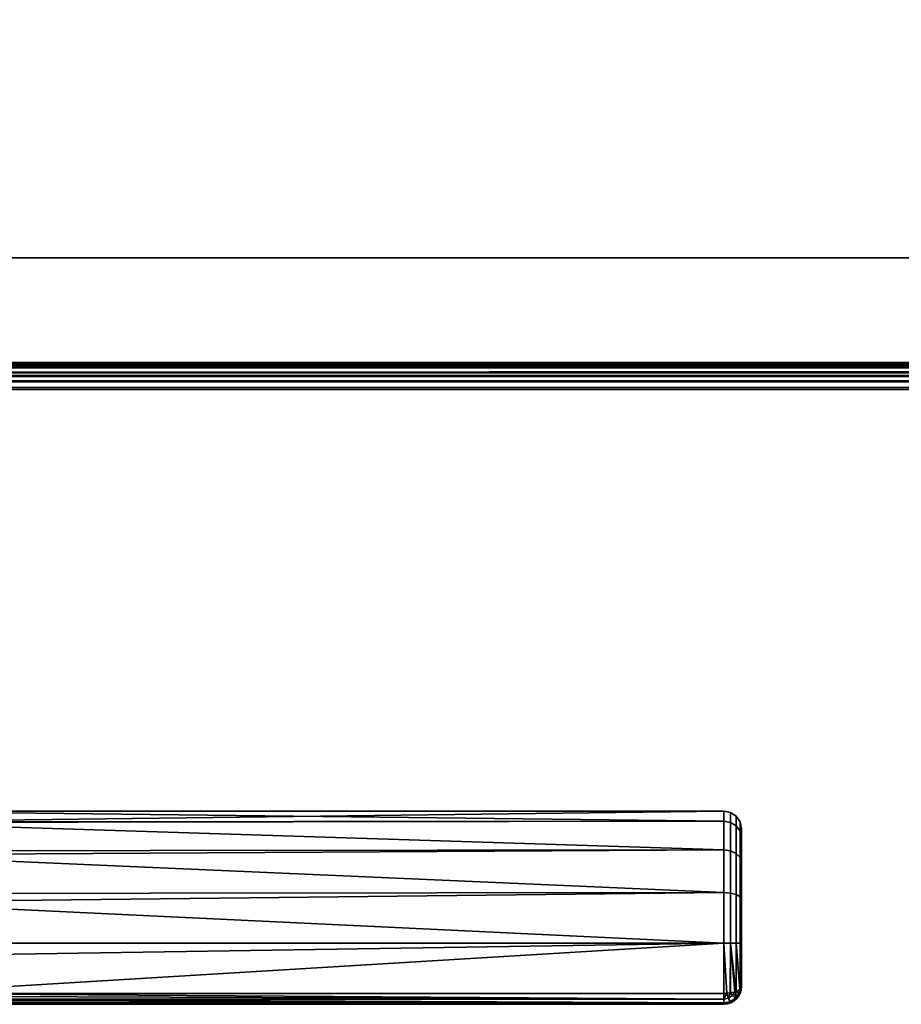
# Model space of a CAD drawing. Header units: millimetres. Extents: x -603 to 3703, y -120 to 193.
# Tile 81 of 152: x -301 to -201, y -120 to -8. Entities that reach past the tile are written whole.
import ezdxf

# ---------------------------------------------------------------- set-up
doc = ezdxf.new("R2010")
doc.units = ezdxf.units.MM
doc.layers.add('151', color=7, linetype='Continuous', true_color=0xffffff)

# ---------------------------------------------------------------- blocks, each defined once
blk = doc.blocks.new('UG_SURFACE_001')
at = {"layer": '151', "color": 252, "linetype": 'Continuous', "lineweight": 35}
for points in [[(602.5, -35, 2213), (602.5, 174.4, 2213), (-602.5, 174.4, 2213), (-602.5, -35, 2213)], [(-452.5, -35, 2063), (-452.5, 174.4, 2063), (452.5, 174.4, 2063), (452.5, -35, 2063)], [(602.5, -35, 2213), (-602.5, -35, 2213), (-452.5, -35, 2063), (452.5, -35, 2063)]]:
    blk.add_3dface(points, dxfattribs=at)
blk = doc.blocks.new('UG_SURFACE_008')
at = {"layer": '151', "color": 43, "linetype": 'Continuous', "lineweight": 35}
for points in [[(-409, -49, 2017), (409, -49, 2017), (409, 0, 2017), (-409, 0, 2017)], [(-409, -47), (-409, -2), (409, -2), (409, -47)], [(-409, -49, 2), (-409, -47), (409, -47), (409, -49, 2)], [(-344, -49, 1190), (-318, -49, 1186.5), (409, -49, 2017), (-409, -49, 2017)], [(-318, -49, 951.5), (-344, -49, 948), (-409, -49, 2), (409, -49, 2)], [(409, -49, 2), (409, -49, 2017), (-318, -49, 1186.5), (-318, -49, 951.5)], [(-221, -99.14, 1098.25), (-319, -99.22, 1098.27), (-319, -98, 1104)], [(-221, -98, 1104), (-319, -98, 1104), (-319, -99.22, 1109.73)], [(-319, -99.22, 1109.73), (-221, -99.14, 1109.75), (-221, -98, 1104)], [(-319, -98, 1104), (-221, -98, 1104), (-221, -99.14, 1098.25)], [(-220.23, -99.28, 1109.69), (-220.23, -98.15, 1104), (-221, -98, 1104), (-221, -99.14, 1109.75)], [(-220.23, -98.15, 1104), (-220.23, -99.28, 1098.31), (-221, -99.14, 1098.25), (-221, -98, 1104)], [(-219.59, -99.69, 1109.52), (-219.59, -98.59, 1104), (-220.23, -98.15, 1104), (-220.23, -99.28, 1109.69)], [(-219.59, -98.59, 1104), (-219.59, -99.69, 1098.48), (-220.23, -99.28, 1098.31), (-220.23, -98.15, 1104)], [(-219.15, -100.28, 1109.27), (-219.15, -99.23, 1104), (-219.59, -98.59, 1104), (-219.59, -99.69, 1109.52)], [(-219.15, -99.23, 1104), (-219.15, -100.28, 1098.73), (-219.59, -99.69, 1098.48), (-219.59, -98.59, 1104)], [(-319, -99.3, 1097.9), (-221, -99.14, 1098.25), (-221, -102.4, 1093.38)], [(-221, -99.14, 1109.75), (-319, -99.22, 1109.73), (-319, -99.3, 1110.1)], [(-319, -99.3, 1110.1), (-221, -102.4, 1114.62), (-221, -99.14, 1109.75)], [(-319, -99.3, 1097.9), (-319, -99.22, 1098.27), (-221, -99.14, 1098.25)], [(-221, -102.4, 1093.38), (-319, -102.52, 1093.47), (-319, -99.3, 1097.9)], [(-319, -99.3, 1110.1), (-319, -102.52, 1114.53), (-221, -102.4, 1114.62)], [(-220.23, -102.51, 1114.51), (-220.23, -99.28, 1109.69), (-221, -99.14, 1109.75), (-221, -102.4, 1114.62)], [(-220.23, -99.28, 1098.31), (-220.23, -102.51, 1093.49), (-221, -102.4, 1093.38), (-221, -99.14, 1098.25)], [(-219.59, -102.82, 1114.2), (-219.59, -99.69, 1109.52), (-220.23, -99.28, 1109.69), (-220.23, -102.51, 1114.51)], [(-219.59, -99.69, 1098.48), (-219.59, -102.82, 1093.8), (-220.23, -102.51, 1093.49), (-220.23, -99.28, 1098.31)], [(-219.15, -103.27, 1113.74), (-219.15, -100.28, 1109.27), (-219.59, -99.69, 1109.52), (-219.59, -102.82, 1114.2)], [(-219.15, -100.28, 1098.73), (-219.15, -103.27, 1094.26), (-219.59, -102.82, 1093.8), (-219.59, -99.69, 1098.48)], [(-219, -100.99, 1108.98), (-219, -100, 1104), (-219.15, -99.23, 1104), (-219.15, -100.28, 1109.27)], [(-219, -100, 1104), (-219, -100.99, 1099.02), (-219.15, -100.28, 1098.73), (-219.15, -99.23, 1104)], [(-219, -103.82, 1113.2), (-219, -100.99, 1108.98), (-219.15, -100.28, 1109.27), (-219.15, -103.27, 1113.74)], [(-219, -100.99, 1099.02), (-219, -103.82, 1094.8), (-219.15, -103.27, 1094.26), (-219.15, -100.28, 1098.73)], [(-219, -103.82, 1113.2), (-219, -103.82, 1094.8), (-219, -100.99, 1099.02), (-219, -100, 1104)], [(-219, -100, 1104), (-219, -100.99, 1108.98), (-219, -103.82, 1113.2)], [(-319, -102.96, 1092.85), (-221, -102.4, 1093.38), (-221, -107.28, 1090.13)], [(-221, -107.28, 1117.87), (-221, -102.4, 1114.62), (-319, -102.96, 1115.15)], [(-221, -102.4, 1114.62), (-319, -102.52, 1114.53), (-319, -102.96, 1115.15)], [(-319, -102.96, 1092.85), (-319, -102.52, 1093.47), (-221, -102.4, 1093.38)], [(-221, -107.28, 1090.13), (-319, -107.38, 1090.31), (-319, -102.96, 1092.85)], [(-319, -102.96, 1115.15), (-319, -107.38, 1117.69), (-221, -107.28, 1117.87)], [(-220.23, -107.34, 1117.72), (-220.23, -102.51, 1114.51), (-221, -102.4, 1114.62), (-221, -107.28, 1117.87)], [(-220.23, -102.51, 1093.49), (-220.23, -107.34, 1090.28), (-221, -107.28, 1090.13), (-221, -102.4, 1093.38)], [(-219.59, -107.5, 1117.32), (-219.59, -102.82, 1114.2), (-220.23, -102.51, 1114.51), (-220.23, -107.34, 1117.72)], [(-219.59, -102.82, 1093.8), (-219.59, -107.5, 1090.68), (-220.23, -107.34, 1090.28), (-220.23, -102.51, 1093.49)], [(-219.15, -107.75, 1116.72), (-219.15, -103.27, 1113.74), (-219.59, -102.82, 1114.2), (-219.59, -107.5, 1117.32)], [(-219.15, -103.27, 1094.26), (-219.15, -107.75, 1091.28), (-219.59, -107.5, 1090.68), (-219.59, -102.82, 1093.8)], [(-219, -108.04, 1116.02), (-219, -103.82, 1113.2), (-219.15, -103.27, 1113.74), (-219.15, -107.75, 1116.72)], [(-219, -103.82, 1094.8), (-219, -108.04, 1091.98), (-219.15, -107.75, 1091.28), (-219.15, -103.27, 1094.26)], [(-219, -103.82, 1113.2), (-219, -108.04, 1091.98), (-219, -103.82, 1094.8)], [(-219, -103.82, 1113.2), (-219, -108.04, 1116.02), (-219, -108.04, 1091.98)], [(-319, -108.36, 1089.73), (-221, -107.28, 1090.13), (-221, -113.03, 1089)], [(-221, -113.03, 1119), (-221, -107.28, 1117.87), (-319, -108.36, 1118.27)], [(-221, -107.28, 1117.87), (-319, -107.38, 1117.69), (-319, -108.36, 1118.27)], [(-319, -108.36, 1089.73), (-319, -107.38, 1090.31), (-221, -107.28, 1090.13)], [(-220.23, -113.02, 1118.85), (-220.23, -107.34, 1117.72), (-221, -107.28, 1117.87), (-221, -113.03, 1119)], [(-220.23, -107.34, 1090.28), (-220.23, -113.02, 1089.15), (-221, -113.03, 1089), (-221, -107.28, 1090.13)], [(-219.59, -113.02, 1118.41), (-219.59, -107.5, 1117.32), (-220.23, -107.34, 1117.72), (-220.23, -113.02, 1118.85)], [(-219.59, -107.5, 1090.68), (-219.59, -113.02, 1089.59), (-220.23, -113.02, 1089.15), (-220.23, -107.34, 1090.28)], [(-219.15, -113.02, 1117.77), (-219.15, -107.75, 1116.72), (-219.59, -107.5, 1117.32), (-219.59, -113.02, 1118.41)], [(-219.15, -107.75, 1091.28), (-219.15, -113.02, 1090.23), (-219.59, -113.02, 1089.59), (-219.59, -107.5, 1090.68)], [(-221, -113.03, 1089), (-319, -113.05, 1089.24), (-319, -108.36, 1089.73)], [(-319, -108.36, 1118.27), (-319, -113.05, 1118.76), (-221, -113.03, 1119)], [(-219, -113.02, 1117), (-219, -108.04, 1116.02), (-219.15, -107.75, 1116.72), (-219.15, -113.02, 1117.77)], [(-219, -108.04, 1091.98), (-219, -113.02, 1091), (-219.15, -113.02, 1090.23), (-219.15, -107.75, 1091.28)], [(-219, -108.04, 1116.02), (-219, -118, 1092), (-219, -113.02, 1091), (-219, -108.04, 1091.98)], [(-219, -108.04, 1116.02), (-219, -113.02, 1117), (-219, -118, 1116), (-219, -118, 1092)], [(-221, -113.03, 1119), (-319, -114.57, 1118.92), (-315.65, -118.77, 1117.85)], [(-221, -113.03, 1119), (-319, -113.05, 1118.76), (-319, -114.57, 1118.92)], [(-315.65, -118.77, 1090.15), (-319, -114.57, 1089.08), (-221, -113.03, 1089)], [(-319, -114.57, 1089.08), (-319, -113.05, 1089.24), (-221, -113.03, 1089)], [(-221, -113.03, 1089), (-221, -118.77, 1090.15), (-315.65, -118.77, 1090.15)], [(-315.65, -118.77, 1117.85), (-221, -118.77, 1117.85), (-221, -113.03, 1119)], [(-221, -113.03, 1089), (-220.23, -113.02, 1089.15), (-220.27, -118.71, 1090.29), (-220.66, -118.74, 1090.22)], [(-220.66, -118.74, 1117.78), (-220.27, -118.71, 1117.71), (-220.23, -113.02, 1118.85), (-221, -113.03, 1119)], [(-221, -113.03, 1119), (-221, -118.77, 1117.85), (-220.66, -118.74, 1117.78)], [(-220.66, -118.74, 1090.22), (-221, -118.77, 1090.15), (-221, -113.03, 1089)], [(-220.23, -113.02, 1089.15), (-220.23, -118.71, 1090.29), (-220.27, -118.71, 1090.29)], [(-220.27, -118.71, 1117.71), (-220.23, -118.71, 1117.71), (-220.23, -113.02, 1118.85)], [(-220.23, -113.02, 1089.15), (-219.62, -118.55, 1090.67), (-219.75, -118.59, 1090.59)], [(-220.23, -113.02, 1089.15), (-219.59, -113.02, 1089.59), (-219.59, -118.54, 1090.69), (-219.62, -118.55, 1090.67)], [(-220.23, -113.02, 1118.85), (-220.23, -118.71, 1117.71), (-219.75, -118.59, 1117.41)], [(-219.75, -118.59, 1117.41), (-219.62, -118.55, 1117.33), (-220.23, -113.02, 1118.85)], [(-219.62, -118.55, 1117.33), (-219.59, -118.54, 1117.31), (-219.59, -113.02, 1118.41), (-220.23, -113.02, 1118.85)], [(-219.75, -118.59, 1090.59), (-220.23, -118.71, 1090.29), (-220.23, -113.02, 1089.15)], [(-219.59, -113.02, 1089.59), (-219.15, -113.02, 1090.23), (-219.15, -118.29, 1091.29), (-219.19, -118.32, 1091.24)], [(-219.59, -113.02, 1118.41), (-219.59, -118.54, 1117.31), (-219.19, -118.32, 1116.76)], [(-219.19, -118.32, 1116.76), (-219.15, -118.29, 1116.71), (-219.15, -113.02, 1117.77), (-219.59, -113.02, 1118.41)], [(-219.19, -118.32, 1091.24), (-219.59, -118.54, 1090.69), (-219.59, -113.02, 1089.59)], [(-219, -118, 1116), (-219, -113.02, 1117), (-219.15, -113.02, 1117.77), (-219.15, -118.29, 1116.71)], [(-219, -113.02, 1091), (-219, -118, 1092), (-219.15, -118.29, 1091.29), (-219.15, -113.02, 1090.23)], [(-221, -119.41, 1117.41), (-315.65, -118.78, 1117.84), (-315.71, -119.07, 1117.69)], [(-315.71, -119.07, 1090.31), (-315.65, -118.78, 1090.16), (-221, -119.41, 1090.58)], [(-221, -119.41, 1117.41), (-221, -119.41, 1117.42), (-315.65, -118.77, 1117.85)], [(-315.65, -118.77, 1117.85), (-315.65, -118.78, 1117.84), (-221, -119.41, 1117.41)], [(-221, -119.41, 1117.42), (-221, -118.77, 1117.85), (-315.65, -118.77, 1117.85)], [(-221, -119.41, 1090.58), (-315.65, -118.78, 1090.16), (-315.65, -118.77, 1090.15)], [(-315.65, -118.77, 1090.15), (-221, -118.77, 1090.15), (-221, -119.41, 1090.58)], [(-221, -119.41, 1117.42), (-220.46, -119.3, 1117.42), (-220.66, -118.74, 1117.78)], [(-220.66, -118.74, 1117.78), (-221, -118.77, 1117.85), (-221, -119.41, 1117.42)], [(-221, -119.41, 1090.58), (-221, -118.77, 1090.15), (-220.66, -118.74, 1090.22)], [(-220.66, -118.74, 1090.22), (-220.46, -119.3, 1090.58), (-221, -119.41, 1090.58)], [(-220.27, -118.71, 1117.71), (-220.66, -118.74, 1117.78), (-220.46, -119.3, 1117.42)], [(-220.46, -119.3, 1090.58), (-220.66, -118.74, 1090.22), (-220.27, -118.71, 1090.29)], [(-220.46, -119.3, 1117.42), (-220, -118.99, 1117.42), (-220.27, -118.71, 1117.71)], [(-220.27, -118.71, 1090.29), (-220, -118.99, 1090.58), (-220.46, -119.3, 1090.58)], [(-220.23, -118.71, 1117.71), (-220.27, -118.71, 1117.71), (-220, -118.99, 1117.42)], [(-220, -118.99, 1090.58), (-220.27, -118.71, 1090.29), (-220.23, -118.71, 1090.29)], [(-220, -118.99, 1117.42), (-219.75, -118.59, 1117.41), (-220.23, -118.71, 1117.71)], [(-220.23, -118.71, 1090.29), (-219.75, -118.59, 1090.59), (-220, -118.99, 1090.58)], [(-219.75, -118.59, 1117.41), (-220, -118.99, 1117.42), (-219.69, -119.3, 1116.77)], [(-219.69, -119.3, 1091.23), (-220, -118.99, 1090.58), (-219.75, -118.59, 1090.59)], [(-219.69, -119.3, 1116.77), (-219.62, -118.55, 1117.33), (-219.75, -118.59, 1117.41)], [(-219.75, -118.59, 1090.59), (-219.62, -118.55, 1090.67), (-219.69, -119.3, 1091.23)], [(-219.69, -119.3, 1116.77), (-219.29, -118.69, 1116.77), (-219.62, -118.55, 1117.33)], [(-219.62, -118.55, 1090.67), (-219.29, -118.69, 1091.23), (-219.69, -119.3, 1091.23)], [(-219.29, -118.69, 1116.77), (-219.69, -119.3, 1116.77), (-219.58, -119.41, 1116), (-219.15, -118.76, 1116)], [(-219.15, -118.76, 1092), (-219.58, -119.41, 1092), (-219.69, -119.3, 1091.23), (-219.29, -118.69, 1091.23)], [(-219.59, -118.54, 1117.31), (-219.62, -118.55, 1117.33), (-219.29, -118.69, 1116.77)], [(-219.29, -118.69, 1091.23), (-219.62, -118.55, 1090.67), (-219.59, -118.54, 1090.69)], [(-219.29, -118.69, 1116.77), (-219.19, -118.32, 1116.76), (-219.59, -118.54, 1117.31)], [(-219.59, -118.54, 1090.69), (-219.19, -118.32, 1091.24), (-219.29, -118.69, 1091.23)], [(-219.58, -119.41, 1092), (-219.15, -118.76, 1092), (-219.15, -118.76, 1116), (-219.58, -119.41, 1116)], [(-219.29, -118.69, 1116.77), (-219.15, -118.75, 1116), (-219.15, -118.29, 1116.71)], [(-219.15, -118.29, 1116.71), (-219.19, -118.32, 1116.76), (-219.29, -118.69, 1116.77)], [(-219.29, -118.69, 1091.23), (-219.19, -118.32, 1091.24), (-219.15, -118.29, 1091.29)], [(-219.15, -118.29, 1091.29), (-219.15, -118.75, 1092), (-219.29, -118.69, 1091.23)], [(-219.15, -118.76, 1116), (-219.15, -118.75, 1116), (-219.29, -118.69, 1116.77)], [(-219.29, -118.69, 1091.23), (-219.15, -118.75, 1092), (-219.15, -118.76, 1092)], [(-219.15, -118.75, 1116), (-219, -118, 1116), (-219.15, -118.29, 1116.71)], [(-219.15, -118.29, 1091.29), (-219, -118, 1092), (-219.15, -118.75, 1092)], [(-219.15, -118.75, 1092), (-219, -118, 1092), (-219, -118, 1116), (-219.15, -118.75, 1116)], [(-219.15, -118.75, 1116), (-219.15, -118.76, 1116), (-219.15, -118.76, 1092), (-219.15, -118.75, 1092)], [(-315.93, -119.89, 1116.66), (-316, -120, 1116), (-221, -120, 1116)], [(-221, -120, 1092), (-316, -120, 1092), (-315.93, -119.89, 1091.34)], [(-221, -120, 1116), (-315.92, -119.85, 1116.72), (-315.93, -119.89, 1116.66)], [(-315.93, -119.89, 1091.34), (-315.92, -119.85, 1091.28), (-221, -120, 1092)], [(-315.91, -119.83, 1116.76), (-315.92, -119.85, 1116.72), (-221, -120, 1116)], [(-221, -120, 1092), (-315.92, -119.85, 1091.28), (-315.91, -119.83, 1091.24)], [(-315.83, -119.57, 1117.24), (-315.91, -119.83, 1116.76), (-221, -119.85, 1116.76)], [(-221, -119.85, 1091.23), (-315.91, -119.83, 1091.24), (-315.83, -119.57, 1090.76)], [(-221, -120, 1116), (-221, -119.85, 1116.76), (-315.91, -119.83, 1116.76)], [(-221, -119.85, 1091.23), (-221, -119.85, 1091.24), (-315.91, -119.83, 1091.24)], [(-315.91, -119.83, 1091.24), (-221, -119.85, 1091.24), (-221, -120, 1092)], [(-221, -119.85, 1116.76), (-315.79, -119.42, 1117.38), (-315.83, -119.57, 1117.24)], [(-315.83, -119.57, 1090.76), (-315.79, -119.42, 1090.62), (-221, -119.85, 1091.23)], [(-315.71, -119.07, 1117.69), (-315.79, -119.4, 1117.39), (-221, -119.41, 1117.41)], [(-221, -119.41, 1090.58), (-315.79, -119.4, 1090.61), (-315.71, -119.07, 1090.31)], [(-221, -119.85, 1116.76), (-221, -119.85, 1116.77), (-315.79, -119.4, 1117.39)], [(-315.79, -119.4, 1117.39), (-315.79, -119.42, 1117.38), (-221, -119.85, 1116.76)], [(-221, -119.85, 1116.77), (-221, -119.41, 1117.41), (-315.79, -119.4, 1117.39)], [(-221, -119.85, 1091.23), (-315.79, -119.42, 1090.62), (-315.79, -119.4, 1090.61)], [(-315.79, -119.4, 1090.61), (-221, -119.41, 1090.59), (-221, -119.85, 1091.23)], [(-221, -119.41, 1090.58), (-221, -119.41, 1090.59), (-315.79, -119.4, 1090.61)], [(-220.46, -119.3, 1117.42), (-221, -119.41, 1117.42), (-221, -119.41, 1117.41)], [(-221, -119.41, 1117.41), (-221, -119.85, 1116.77), (-220.29, -119.7, 1116.77), (-220.46, -119.3, 1117.42)], [(-220.46, -119.3, 1090.58), (-220.29, -119.7, 1091.23), (-221, -119.85, 1091.23), (-221, -119.41, 1090.59)], [(-221, -119.41, 1090.59), (-221, -119.41, 1090.58), (-220.46, -119.3, 1090.58)], [(-220.29, -119.7, 1116.77), (-221, -119.85, 1116.76), (-221, -120, 1116), (-220.23, -119.85, 1116)], [(-220.29, -119.7, 1116.77), (-221, -119.85, 1116.77), (-221, -119.85, 1116.76)], [(-220.23, -119.85, 1092), (-221, -120, 1092), (-221, -119.85, 1091.24), (-220.29, -119.7, 1091.23)], [(-221, -119.85, 1091.24), (-221, -119.85, 1091.23), (-220.29, -119.7, 1091.23)], [(-220.23, -119.85, 1092), (-220.23, -119.85, 1116), (-221, -120, 1116), (-221, -120, 1092)], [(-220, -118.99, 1117.42), (-220.46, -119.3, 1117.42), (-220.29, -119.7, 1116.77), (-219.69, -119.3, 1116.77)], [(-219.69, -119.3, 1091.23), (-220.29, -119.7, 1091.23), (-220.46, -119.3, 1090.58), (-220, -118.99, 1090.58)], [(-219.69, -119.3, 1116.77), (-220.29, -119.7, 1116.77), (-220.23, -119.85, 1116), (-219.59, -119.41, 1116)], [(-219.59, -119.41, 1092), (-220.23, -119.85, 1092), (-220.29, -119.7, 1091.23), (-219.69, -119.3, 1091.23)], [(-220.23, -119.85, 1116), (-220.23, -119.85, 1116), (-220.29, -119.7, 1116.77)], [(-220.29, -119.7, 1091.23), (-220.23, -119.85, 1092), (-220.23, -119.85, 1092)], [(-220.23, -119.85, 1092), (-219.59, -119.41, 1092), (-219.59, -119.41, 1116), (-220.23, -119.85, 1116)], [(-219.59, -119.41, 1116), (-219.58, -119.41, 1116), (-219.69, -119.3, 1116.77)], [(-219.69, -119.3, 1091.23), (-219.58, -119.41, 1092), (-219.59, -119.41, 1092)], [(-219.58, -119.41, 1116), (-219.59, -119.41, 1116), (-219.59, -119.41, 1092), (-219.58, -119.41, 1092)], [(-221, -120, 1092), (-221, -120, 1116), (-316, -120, 1115.95), (-316, -120, 1092.05)], [(-221, -120, 1116), (-316, -120, 1116), (-316, -120, 1115.95)], [(-316, -120, 1092.05), (-316, -120, 1092), (-221, -120, 1092)]]:
    blk.add_3dface(points, dxfattribs=at)
blk = doc.blocks.new('UG_SURFACE_012')
at = {"layer": '151', "color": 252, "linetype": 'Continuous', "lineweight": 35}
for points in [[(-414, -46.92, 2022.5), (414, -46.92, 2022.5), (414, 14.42, 2022.5), (-414, 14.42, 2022.5)], [(-412.5, -46.92, 2021), (-412.5, 14.42, 2021), (412.5, 14.42, 2021), (412.5, -46.92, 2021)], [(-467.5, -35, 2076), (467.5, -35, 2076), (466, -35, 2074.5), (-466, -35, 2074.5)], [(-467.5, -35, 2076), (-467.5, -46.92, 2076), (467.5, -46.92, 2076), (467.5, -35, 2076)], [(-466, -35, 2074.5), (466, -35, 2074.5), (466, -46.92, 2074.5), (-466, -46.92, 2074.5)], [(467.5, -46.92, 2076), (-467.5, -46.92, 2076), (-467.44, -47.52, 2075.94)], [(467.44, -47.52, 2075.94), (467.5, -46.92, 2076), (-467.44, -47.52, 2075.94)], [(-465.97, -47.23, 2074.47), (-466, -46.92, 2074.5), (466, -46.92, 2074.5)], [(-465.97, -47.23, 2074.47), (466, -46.92, 2074.5), (465.97, -47.23, 2074.47)], [(414.03, -47.23, 2022.53), (-414, -46.92, 2022.5), (-414.03, -47.23, 2022.53)], [(414.03, -47.23, 2022.53), (414, -46.92, 2022.5), (-414, -46.92, 2022.5)], [(-412.56, -47.52, 2021.06), (412.5, -46.92, 2021), (412.56, -47.52, 2021.06)], [(-412.56, -47.52, 2021.06), (-412.5, -46.92, 2021), (412.5, -46.92, 2021)], [(-467.44, -47.52, 2075.94), (-467.27, -48.1, 2075.77), (467.27, -48.1, 2075.77), (467.44, -47.52, 2075.94)], [(467.27, -48.1, 2075.77), (-467.27, -48.1, 2075.77), (-466.6, -49.1, 2075.1), (466.6, -49.1, 2075.1)], [(465.97, -47.23, 2074.47), (465.88, -47.52, 2074.38), (-465.88, -47.52, 2074.38), (-465.97, -47.23, 2074.47)], [(465.54, -48.04, 2074.04), (-465.54, -48.04, 2074.04), (-465.88, -47.52, 2074.38), (465.88, -47.52, 2074.38)], [(465.02, -48.38, 2073.52), (-465.02, -48.38, 2073.52), (-465.54, -48.04, 2074.04), (465.54, -48.04, 2074.04)], [(414.46, -48.04, 2022.96), (-414.46, -48.04, 2022.96), (-414.98, -48.38, 2023.48), (414.98, -48.38, 2023.48)], [(414.12, -47.52, 2022.62), (-414.12, -47.52, 2022.62), (-414.46, -48.04, 2022.96), (414.46, -48.04, 2022.96)], [(-414.03, -47.23, 2022.53), (-414.12, -47.52, 2022.62), (414.12, -47.52, 2022.62)], [(-414.03, -47.23, 2022.53), (414.12, -47.52, 2022.62), (414.03, -47.23, 2022.53)], [(413.4, -49.1, 2021.9), (-413.4, -49.1, 2021.9), (-412.73, -48.1, 2021.23), (412.73, -48.1, 2021.23)], [(412.56, -47.52, 2021.06), (-412.73, -48.1, 2021.23), (-412.56, -47.52, 2021.06)], [(412.56, -47.52, 2021.06), (412.73, -48.1, 2021.23), (-412.73, -48.1, 2021.23)], [(466.6, -49.1, 2075.1), (-466.6, -49.1, 2075.1), (-465.6, -49.77, 2074.1), (465.6, -49.77, 2074.1)], [(464.42, -48.5, 2072.92), (-464.42, -48.5, 2072.92), (-465.02, -48.38, 2073.52), (465.02, -48.38, 2073.52)], [(-464.42, -48.5, 2072.92), (464.42, -48.5, 2072.92), (415.58, -48.5, 2024.08), (-415.58, -48.5, 2024.08)], [(414.98, -48.38, 2023.48), (-414.98, -48.38, 2023.48), (-415.58, -48.5, 2024.08), (415.58, -48.5, 2024.08)], [(414.4, -49.77, 2022.9), (-414.4, -49.77, 2022.9), (-413.4, -49.1, 2021.9), (413.4, -49.1, 2021.9)], [(465.6, -49.77, 2074.1), (-465.6, -49.77, 2074.1), (-464.42, -50, 2072.92), (464.42, -50, 2072.92)], [(-464.42, -50, 2072.92), (-415.58, -50, 2024.08), (415.58, -50, 2024.08), (464.42, -50, 2072.92)], [(415.58, -50, 2024.08), (-415.58, -50, 2024.08), (-414.4, -49.77, 2022.9), (414.4, -49.77, 2022.9)]]:
    blk.add_3dface(points, dxfattribs=at)

msp = doc.modelspace()

# ---------------------------------------------------------------- linework, layer by layer
at = {"layer": '151', "color": 252, "linetype": 'Continuous', "lineweight": -3, "true_color": 0x939598}
for p, q in [((-602.5, -35, 2213), (602.5, -35, 2213)), ((467.5, -35, 2076), (-467.5, -35, 2076)), ((466, -35, 2074.5), (-466, -35, 2074.5)), ((452.5, -35, 2063), (-452.5, -35, 2063)), ((467.5, -46.92, 2076), (-467.5, -46.92, 2076)), ((466, -46.92, 2074.5), (-466, -46.92, 2074.5)), ((414, -46.92, 2022.5), (-414, -46.92, 2022.5)), ((412.5, -46.92, 2021), (-412.5, -46.92, 2021)), ((-409, -47), (409, -47)), ((464.42, -48.5, 2072.92), (-464.42, -48.5, 2072.92)), ((415.58, -48.5, 2024.08), (-415.58, -48.5, 2024.08)), ((409, -49, 2017), (-409, -49, 2017)), ((409, -49, 2), (-409, -49, 2)), ((464.42, -50, 2072.92), (-464.42, -50, 2072.92)), ((415.58, -50, 2024.08), (-415.58, -50, 2024.08)), ((-315.65, -118.77, 1117.85), (-221, -118.77, 1117.85)), ((-221, -118.77, 1090.15), (-315.65, -118.77, 1090.15)), ((-219, -118, 1116), (-219, -118, 1092)), ((-316, -120, 1092), (-221, -120, 1092)), ((-221, -120, 1116), (-316, -120, 1116)), ((-221, -120, 1092), (-221, -120, 1116))]:
    msp.add_line(p, q, dxfattribs=at)
at = {"layer": '151', "color": 252, "linetype": 'Continuous', "lineweight": -3, "true_color": 0x939598, "extrusion": (-1, 0, 0)}
msp.add_arc((113, 1104, 221), 15, 67.3801, 292.6199, dxfattribs=at)
at = {"layer": '151', "color": 252, "linetype": 'Continuous', "lineweight": -3, "true_color": 0x939598, "extrusion": (1, 0, 0)}
for centre, radius, start, end in [((-113, 1104, -219), 13, 247.3801, 112.6199), ((-118, 1116, -221), 2, 112.6199, 180), ((-118, 1092, -221), 2, 180, 247.3801)]:
    msp.add_arc(centre, radius, start, end, dxfattribs=at)
at = {"layer": '151', "color": 252, "linetype": 'Continuous', "lineweight": -3, "true_color": 0x939598, "extrusion": (0, -0.923077, 0.384615)}
msp.add_arc((-221, 962.62, 528.92), 2, 270, 0, dxfattribs=at)
at = {"layer": '151', "color": 252, "linetype": 'Continuous', "lineweight": -3, "true_color": 0x939598}
msp.add_arc((-221, -118, 1116), 2, 270, 0, dxfattribs=at)
at = {"layer": '151', "color": 252, "linetype": 'Continuous', "lineweight": -3, "true_color": 0x939598, "extrusion": (-1.44783e-14, -0.923077, -0.384615)}
msp.add_arc((-221, 1075.54, -320.31), 2, 360, 90, dxfattribs=at)
at = {"layer": '151', "color": 252, "linetype": 'Continuous', "lineweight": -3, "true_color": 0x939598, "extrusion": (0, 0, -1)}
msp.add_arc((221, -118, -1092), 2, 180, 270, dxfattribs=at)

# ---------------------------------------------------------------- block references
at = {"layer": '151', "color": 252, "linetype": 'Continuous', "lineweight": -3, "true_color": 0x939598}
for name in ['UG_SURFACE_001', 'UG_SURFACE_012', 'UG_SURFACE_008']:
    msp.add_blockref(name, (0, 0), dxfattribs=at)

doc.saveas('drawing.dxf')
